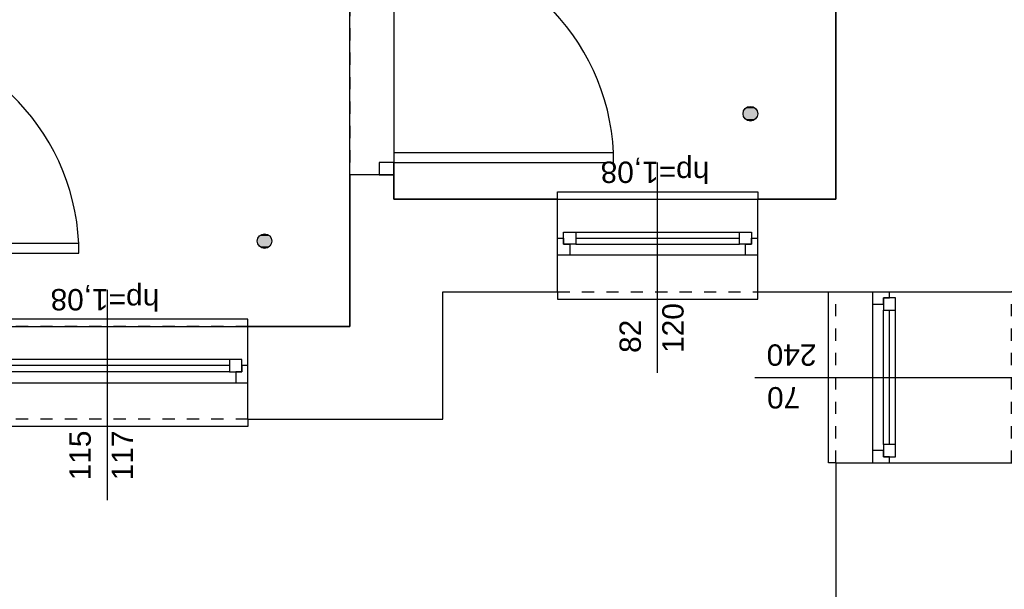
# Model space of a CAD drawing. Header units: millimetres. Extents: x 599892 to 1424040, y -105982 to -25022.
# Tile 3 of 25: x 602229 to 602632, y -27674 to -27440. Entities that reach past the tile are written whole.
import ezdxf
from ezdxf.enums import TextEntityAlignment as Align

# ---------------------------------------------------------------- set-up
doc = ezdxf.new("R2010")
doc.units = ezdxf.units.MM
doc.header["$MEASUREMENT"] = 0
doc.linetypes.add('Przerywana 1_100', pattern=[100, 50, -50])
for name, color, linetype, lineweight in [('Drzwi ArchiCAD', 7, 'Continuous', 25), ('Drzwi ArchiCAD_Nr_pióra__21', 7, 'Continuous', 25), ('Drzwi ArchiCAD_Nr_pióra__3', 7, 'Continuous', 25), ('Drzwi ArchiCAD_Nr_pióra__4', 7, 'Continuous', 25), ('Drzwi ArchiCAD_Nr_pióra__82', 7, 'Continuous', 25), ('Okna ArchiCADa', 7, 'Continuous', 25), ('Okna ArchiCADa_Nr_pióra__21', 7, 'Continuous', 25), ('Okna ArchiCADa_Nr_pióra__24', 7, 'Continuous', 25), ('Okna ArchiCADa_Nr_pióra__4', 7, 'Continuous', 25), ('Okna ArchiCADa_Nr_pióra__82', 7, 'Continuous', 25), ('Opisy', 7, 'Continuous', 25), ('Opisy_Nr_pióra__6', 7, 'Continuous', 25), ('Znaczniki okien ArchiCADa', 7, 'Continuous', 25), ('Znaczniki okien ArchiCADa_Nr_pióra__5', 7, 'Continuous', 25), ('Ściany_Nr_pióra__21', 7, 'Continuous', 25)]:
    doc.layers.add(name, color=color, linetype=linetype, lineweight=lineweight)
doc.styles.add('GENERATED_STYLE_1', font='arial.ttf')

# ---------------------------------------------------------------- blocks, each defined once
blk = doc.blocks.new('D1 Drzwi proste 13_26')
at = {"layer": 'Drzwi ArchiCAD_Nr_pióra__21', "linetype": 'Continuous'}
for p, q in [((-500, 0), (-500, -60)), ((500, 0), (500, -60))]:
    blk.add_line(p, q, dxfattribs=at)
at = {"layer": 'Drzwi ArchiCAD_Nr_pióra__3', "linetype": 'Continuous'}
blk.add_arc((450, 0), 900, 92.5473, 180, dxfattribs=at)
at = {"layer": 'Drzwi ArchiCAD_Nr_pióra__4', "linetype": 'Continuous'}
for p, q in [((450, 900), (410, 900)), ((410, 900), (410, 0)), ((450, 0), (450, 900)), ((-450, 0), (-500, 0)), ((-500, 0), (-500, -60)), ((-450, -60), (-450, 0)), ((410, 0), (450, 0)), ((500, 0), (450, 0)), ((450, 0), (450, -60)), ((500, -60), (500, 0)), ((-500, -60), (-450, -60)), ((450, -60), (500, -60))]:
    blk.add_line(p, q, dxfattribs=at)
at = {"layer": 'Drzwi ArchiCAD_Nr_pióra__82', "linetype": 'Przerywana 1_100'}
for p, q in [((-500, 0), (500, 0)), ((-500, -180), (500, -180))]:
    blk.add_line(p, q, dxfattribs=at)
blk = doc.blocks.new('O1 rozwierane 13_9')
at = {"layer": 'Okna ArchiCADa_Nr_pióra__21', "linetype": 'Continuous'}
for p, q in [((-350, 0), (-350, -70)), ((350, 0), (350, -70))]:
    blk.add_line(p, q, dxfattribs=at)
at = {"layer": 'Okna ArchiCADa_Nr_pióra__24', "linetype": 'Continuous'}
for p, q in [((-350, 150), (-350, 180)), ((-350, 180), (350, 180)), ((350, 180), (350, 150)), ((300, 0), (-300, 0)), ((-275, -45), (275, -45)), ((-275, -70), (275, -70)), ((-275, -95), (275, -95)), ((-275, -95), (275, -95)), ((-350, -570), (-350, -600)), ((-350, -600), (350, -600)), ((350, -600), (350, -570))]:
    blk.add_line(p, q, dxfattribs=at)
at = {"layer": 'Okna ArchiCADa_Nr_pióra__4', "linetype": 'Continuous'}
for p, q in [((-300, 0), (-350, 0)), ((-300, -45), (-300, 0)), ((350, 0), (300, 0)), ((300, 0), (300, -45)), ((-350, -70), (-325, -70)), ((-325, -70), (-325, -45)), ((-325, -45), (-300, -45)), ((-275, -45), (-325, -45)), ((-325, -45), (-325, -95)), ((-275, -95), (-275, -45)), ((325, -45), (275, -45)), ((275, -45), (275, -95)), ((300, -45), (325, -45)), ((325, -45), (325, -70)), ((325, -95), (325, -45)), ((325, -70), (350, -70)), ((-325, -95), (-275, -95)), ((275, -95), (325, -95))]:
    blk.add_line(p, q, dxfattribs=at)
at = {"layer": 'Okna ArchiCADa_Nr_pióra__82', "linetype": 'Przerywana 1_100'}
for p, q in [((-350, 150), (350, 150)), ((-350, -570), (350, -570))]:
    blk.add_line(p, q, dxfattribs=at)
blk = doc.blocks.new('Znacznik O 13_5')
at = {"layer": 'Znaczniki okien ArchiCADa_Nr_pióra__5', "linetype": 'Continuous'}
blk.add_line((0, 331.3), (0, -870), dxfattribs=at)
at = {"layer": 'Znaczniki okien ArchiCADa_Nr_pióra__5', "style": 'GENERATED_STYLE_1'}
for tag, rotation, p in [('AC_MarkerText_2', 90, (-13.8, 88.2)), ('AC_MarkerText_3', 90, (161.2, 79.4)), ('AC_MarkerText_4', 180, (184.8, -746.3))]:
    blk.add_attdef(tag, text='', height=87.5, rotation=rotation, dxfattribs=at).set_placement(p, align=Align.BOTTOM_LEFT)
blk = doc.blocks.new('O1 rozwierane 13_4')
at = {"layer": 'Okna ArchiCADa_Nr_pióra__21', "linetype": 'Continuous'}
for p, q in [((-410, 0), (-410, -70)), ((410, 0), (410, -70))]:
    blk.add_line(p, q, dxfattribs=at)
at = {"layer": 'Okna ArchiCADa_Nr_pióra__24', "linetype": 'Continuous'}
for p, q in [((-410, 150), (-410, 180)), ((-410, 180), (410, 180)), ((410, 180), (410, 150)), ((360, 0), (-360, 0)), ((-335, -45), (335, -45)), ((-335, -70), (335, -70)), ((-335, -95), (335, -95)), ((-335, -95), (335, -95)), ((-410, -230), (-410, -260)), ((410, -260), (410, -230)), ((-410, -260), (410, -260))]:
    blk.add_line(p, q, dxfattribs=at)
at = {"layer": 'Okna ArchiCADa_Nr_pióra__4', "linetype": 'Continuous'}
for p, q in [((-360, 0), (-410, 0)), ((-360, -45), (-360, 0)), ((410, 0), (360, 0)), ((360, 0), (360, -45)), ((-410, -70), (-385, -70)), ((-385, -70), (-385, -45)), ((-385, -45), (-360, -45)), ((-335, -45), (-385, -45)), ((-385, -45), (-385, -95)), ((-335, -95), (-335, -45)), ((385, -45), (335, -45)), ((335, -45), (335, -95)), ((360, -45), (385, -45)), ((385, -45), (385, -70)), ((385, -95), (385, -45)), ((385, -70), (410, -70)), ((-385, -95), (-335, -95)), ((335, -95), (385, -95))]:
    blk.add_line(p, q, dxfattribs=at)
at = {"layer": 'Okna ArchiCADa_Nr_pióra__82', "linetype": 'Przerywana 1_100'}
for p, q in [((-410, 150), (410, 150)), ((-410, -230), (410, -230))]:
    blk.add_line(p, q, dxfattribs=at)
blk = doc.blocks.new('Znacznik O 13_3')
at = {"layer": 'Znaczniki okien ArchiCADa_Nr_pióra__5', "linetype": 'Continuous'}
blk.add_line((0, -711.2), (0, 150), dxfattribs=at)
at = {"layer": 'Znaczniki okien ArchiCADa_Nr_pióra__5', "style": 'GENERATED_STYLE_1'}
for tag, rotation, p in [('AC_MarkerText_2', 90, (-13.8, -601.4)), ('AC_WIDO_B_SIZE', 90, (161.2, -601.4)), ('AC_MarkerText_4', 180, (218, 186.2))]:
    blk.add_attdef(tag, text='', height=87.5, rotation=rotation, dxfattribs=at).set_placement(p, align=Align.BOTTOM_LEFT)
blk = doc.blocks.new('O1 rozwierane 13_3')
at = {"layer": 'Okna ArchiCADa_Nr_pióra__21', "linetype": 'Continuous'}
for p, q in [((-575, 0), (-575, -70)), ((575, 0), (575, -70))]:
    blk.add_line(p, q, dxfattribs=at)
at = {"layer": 'Okna ArchiCADa_Nr_pióra__24', "linetype": 'Continuous'}
for p, q in [((-575, 150), (-575, 180)), ((-575, 180), (575, 180)), ((575, 180), (575, 150)), ((525, 0), (-525, 0)), ((-500, -45), (500, -45)), ((-500, -70), (500, -70)), ((-500, -95), (500, -95)), ((-500, -95), (500, -95)), ((-575, -230), (-575, -260)), ((575, -260), (575, -230)), ((-575, -260), (575, -260))]:
    blk.add_line(p, q, dxfattribs=at)
at = {"layer": 'Okna ArchiCADa_Nr_pióra__4', "linetype": 'Continuous'}
for p, q in [((-525, 0), (-575, 0)), ((-525, -45), (-525, 0)), ((575, 0), (525, 0)), ((525, 0), (525, -45)), ((-575, -70), (-550, -70)), ((-550, -70), (-550, -45)), ((-550, -45), (-525, -45)), ((-500, -45), (-550, -45)), ((-550, -45), (-550, -95)), ((-500, -95), (-500, -45)), ((550, -45), (500, -45)), ((500, -45), (500, -95)), ((525, -45), (550, -45)), ((550, -45), (550, -70)), ((550, -95), (550, -45)), ((550, -70), (575, -70)), ((-550, -95), (-500, -95)), ((500, -95), (550, -95))]:
    blk.add_line(p, q, dxfattribs=at)
at = {"layer": 'Okna ArchiCADa_Nr_pióra__82', "linetype": 'Przerywana 1_100'}
for p, q in [((-575, 150), (575, 150)), ((-575, -230), (575, -230))]:
    blk.add_line(p, q, dxfattribs=at)
blk = doc.blocks.new('D1 Drzwi proste 13_19')
at = {"layer": 'Drzwi ArchiCAD_Nr_pióra__21', "linetype": 'Continuous'}
for p, q in [((-500, 0), (-500, -60)), ((500, 0), (500, -60))]:
    blk.add_line(p, q, dxfattribs=at)
at = {"layer": 'Drzwi ArchiCAD_Nr_pióra__3', "linetype": 'Continuous'}
blk.add_arc((450, 0), 900, 92.5473, 180, dxfattribs=at)
at = {"layer": 'Drzwi ArchiCAD_Nr_pióra__4', "linetype": 'Continuous'}
for p, q in [((450, 900), (410, 900)), ((410, 900), (410, 0)), ((450, 0), (450, 900)), ((-450, 0), (-500, 0)), ((-500, 0), (-500, -60)), ((-450, -60), (-450, 0)), ((410, 0), (450, 0)), ((500, 0), (450, 0)), ((450, 0), (450, -60)), ((500, -60), (500, 0)), ((-500, -60), (-450, -60)), ((450, -60), (500, -60))]:
    blk.add_line(p, q, dxfattribs=at)
at = {"layer": 'Drzwi ArchiCAD_Nr_pióra__82', "linetype": 'Przerywana 1_100'}
for p, q in [((-500, 0), (500, 0)), ((-500, -120), (500, -120))]:
    blk.add_line(p, q, dxfattribs=at)

msp = doc.modelspace()

# ---------------------------------------------------------------- linework, layer by layer
at = {"layer": 'Opisy', "linetype": 'Continuous'}
for p, q in [((602562.81, -27513.77), (602562.81, -27086.77)), ((602363.81, -27565.97), (602363.81, -27301.97)), ((602381.81, -27352.77), (602381.81, -27513.77)), ((602381.81, -27513.77), (602562.81, -27513.77)), ((602162.81, -27565.97), (602363.81, -27565.97))]:
    msp.add_line(p, q, dxfattribs=at)
at = {"layer": 'Opisy_Nr_pióra__6', "linetype": 'Continuous'}
for centre in [(602527.81, -27478.77), (602328.81, -27530.97)]:
    msp.add_circle(centre, 3, dxfattribs=at)
at = {"layer": 'Opisy_Nr_pióra__6', "linetype": 'Continuous', "extrusion": (0, 0, -1)}
for points in [[(-602524.81, -27478.77), (-602530.81, -27478.77), (-602529.93, -27476.64)], [(-602524.81, -27478.77), (-602529.93, -27476.64), (-602525.69, -27476.64)], [(-602525.69, -27480.89), (-602530.81, -27478.77), (-602524.81, -27478.77)], [(-602525.69, -27476.64), (-602529.93, -27476.64), (-602527.81, -27475.77)], [(-602525.69, -27480.89), (-602529.93, -27480.89), (-602530.81, -27478.77)], [(-602529.93, -27480.89), (-602525.69, -27480.89), (-602527.81, -27481.77)], [(-602325.81, -27530.97), (-602331.81, -27530.97), (-602330.93, -27528.85)], [(-602325.81, -27530.97), (-602330.93, -27528.85), (-602326.69, -27528.85)], [(-602326.69, -27533.09), (-602331.81, -27530.97), (-602325.81, -27530.97)], [(-602326.69, -27528.85), (-602330.93, -27528.85), (-602328.81, -27527.97)], [(-602326.69, -27533.09), (-602330.93, -27533.09), (-602331.81, -27530.97)], [(-602330.93, -27533.09), (-602326.69, -27533.09), (-602328.81, -27533.97)]]:
    msp.add_solid(points, dxfattribs=at)
at = {"layer": 'Ściany_Nr_pióra__21', "linetype": 'Continuous'}
for p, q in [((602375.81, -27503.77), (602363.81, -27503.77)), ((602381.81, -27503.77), (602375.81, -27503.77)), ((602448.81, -27529.77), (602448.81, -27513.77)), ((602530.81, -27529.77), (602530.81, -27513.77)), ((602448.81, -27536.77), (602448.81, -27529.77)), ((602530.81, -27536.77), (602530.81, -27529.77)), ((602448.81, -27551.77), (602448.81, -27536.77)), ((602530.81, -27551.77), (602530.81, -27536.77)), ((602562.81, -27551.77), (602577.81, -27551.77)), ((602577.81, -27551.77), (602584.81, -27551.77)), ((602584.81, -27551.77), (602634.81, -27551.77)), ((602322.01, -27581.97), (602322.01, -27565.97)), ((602322.01, -27588.97), (602322.01, -27581.97)), ((602322.01, -27603.97), (602322.01, -27588.97)), ((602562.81, -27621.77), (602577.81, -27621.77)), ((602577.81, -27621.77), (602584.81, -27621.77)), ((602584.81, -27621.77), (602634.81, -27621.77))]:
    msp.add_line(p, q, dxfattribs=at)
at = {"layer": 'Ściany_Nr_pióra__21', "linetype": 'Continuous', "flags": 128}
for points in [[(602562.81, -27289.97), (602562.81, -27513.77)], [(602363.81, -27503.77), (602363.81, -27513.77)], [(602381.81, -27513.77), (602381.81, -27503.77)], [(602363.81, -27513.77), (602363.81, -27565.97)], [(602448.81, -27513.77), (602381.81, -27513.77)], [(602562.81, -27513.77), (602530.81, -27513.77)], [(602401.81, -27551.77), (602448.81, -27551.77)], [(602401.81, -27603.97), (602401.81, -27551.77)], [(602530.81, -27551.77), (602562.81, -27551.77)], [(602363.81, -27565.97), (602322.01, -27565.97)], [(602322.01, -27603.97), (602401.81, -27603.97)], [(602562.81, -27621.77), (602562.81, -28261.77)]]:
    msp.add_lwpolyline(points, dxfattribs=at)

# ---------------------------------------------------------------- block references
at = {"layer": 'Drzwi ArchiCAD', "linetype": 'Continuous', "xscale": 0.1, "yscale": 0.1, "zscale": 100, "rotation": 270}
for name, p in [('D1 Drzwi proste 13_26', (602381.81, -27453.77)), ('D1 Drzwi proste 13_19', (602162.81, -27490.97))]:
    msp.add_blockref(name, p, dxfattribs=at)
at = {"layer": 'Okna ArchiCADa', "linetype": 'Continuous', "yscale": 0.1, "zscale": 100}
for name, p, xscale, rotation in [('O1 rozwierane 13_4', (602489.81, -27536.77), -0.1, 180), ('O1 rozwierane 13_9', (602577.81, -27586.77), 0.1, 90), ('O1 rozwierane 13_3', (602264.51, -27588.97), 0.1, 180)]:
    msp.add_blockref(name, p, dxfattribs=dict(at, xscale=xscale, rotation=rotation))
at = {"layer": 'Znaczniki okien ArchiCADa'}
ref = msp.add_blockref('Znacznik O 13_3', (602489.81, -27513.77), dxfattribs=dict(at, xscale=0.1, yscale=0.1, zscale=0.1, rotation=360))
ref.add_attrib('AC_MarkerText_2', '82', dxfattribs={"layer": 'Znaczniki okien ArchiCADa_Nr_pióra__5', "color": 7, "height": 8.75, "rotation": 90, "style": 'GENERATED_STYLE_1'}).set_placement((602485.58, -27576.77), align=Align.BOTTOM_LEFT)
ref.add_attrib('AC_MarkerText_4', 'hp=1,08', dxfattribs={"layer": 'Znaczniki okien ArchiCADa_Nr_pióra__5', "color": 7, "height": 8.75, "rotation": 180, "style": 'GENERATED_STYLE_1'}).set_placement((602510.99, -27495.77), align=Align.BOTTOM_LEFT)
ref.add_attrib('AC_WIDO_B_SIZE', '120', dxfattribs={"layer": 'Znaczniki okien ArchiCADa_Nr_pióra__5', "color": 7, "height": 8.75, "rotation": 90, "style": 'GENERATED_STYLE_1'}).set_placement((602503.08, -27576.77), align=Align.BOTTOM_LEFT)
ref = msp.add_blockref('Znacznik O 13_3', (602264.51, -27565.97), dxfattribs=dict(at, xscale=0.1, yscale=0.1, zscale=0.1, rotation=360))
ref.add_attrib('AC_MarkerText_2', '115', dxfattribs={"layer": 'Znaczniki okien ArchiCADa_Nr_pióra__5', "color": 7, "height": 8.75, "rotation": 90, "style": 'GENERATED_STYLE_1'}).set_placement((602260.28, -27628.97), align=Align.BOTTOM_LEFT)
ref.add_attrib('AC_MarkerText_3', '117', dxfattribs={"layer": 'Znaczniki okien ArchiCADa_Nr_pióra__5', "color": 7, "height": 8.75, "rotation": 90, "style": 'GENERATED_STYLE_1'}).set_placement((602277.63, -27628.97), align=Align.BOTTOM_LEFT)
ref.add_attrib('AC_MarkerText_4', 'hp=1,08', dxfattribs={"layer": 'Znaczniki okien ArchiCADa_Nr_pióra__5', "color": 7, "height": 8.75, "rotation": 180, "style": 'GENERATED_STYLE_1'}).set_placement((602285.69, -27547.97), align=Align.BOTTOM_LEFT)
ref = msp.add_blockref('Znacznik O 13_5', (602562.81, -27586.77), dxfattribs=dict(at, xscale=0.1, yscale=0.1, zscale=0.1, rotation=90))
ref.add_attrib('AC_MarkerText_3', '240', dxfattribs={"layer": 'Znaczniki okien ArchiCADa_Nr_pióra__5', "color": 7, "height": 8.75, "rotation": 180, "style": 'GENERATED_STYLE_1'}).set_placement((602554.87, -27570.64), align=Align.BOTTOM_LEFT)
ref.add_attrib('AC_WIDO_A_SIZE', '70', dxfattribs={"layer": 'Znaczniki okien ArchiCADa_Nr_pióra__5', "color": 7, "height": 8.75, "rotation": 180, "style": 'GENERATED_STYLE_1'}).set_placement((602548.23, -27588.14), align=Align.BOTTOM_LEFT)

doc.saveas('drawing.dxf')
